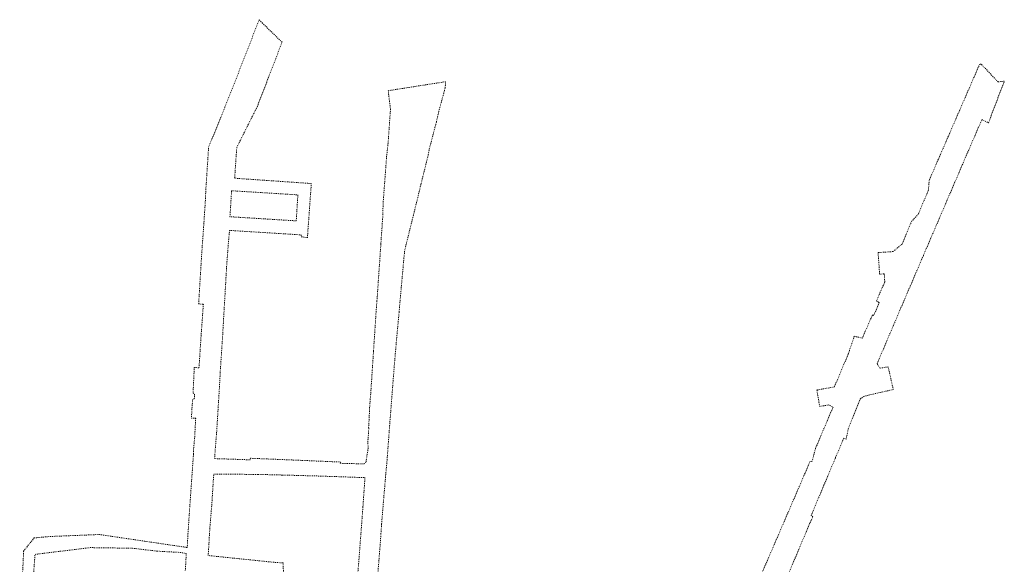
# Model space of a CAD drawing. Header units: metres. Extents: x 5550680 to 5557791, y 5952678 to 5961317.
# Tile 16 of 16: x 5550828 to 5551378, y 5961012 to 5961317. Entities that reach past the tile are written whole.
import ezdxf

# ---------------------------------------------------------------- set-up
doc = ezdxf.new("R2010")
doc.units = ezdxf.units.M
doc.header["$MEASUREMENT"] = 0
doc.linetypes.add('0.5_0.5', pattern=[1, 0.5, -0.5])
doc.layers.add('218-kontur użytku gruntowego', color=7, linetype='CONTINUOUS')

msp = doc.modelspace()

# ---------------------------------------------------------------- linework, layer by layer
at = {"layer": '218-kontur użytku gruntowego', "color": 252, "linetype": '0.5_0.5', "lineweight": 18, "flags": 128}
for points in [[(5550961.6, 5961316.83), (5550946.18, 5961277.31)], [(5550963.39, 5961314.92), (5550961.6, 5961316.83)], [(5550974.41, 5961304.23), (5550963.39, 5961314.92)], [(5550970.85, 5961295.06), (5550974.41, 5961304.23)], [(5550960.59, 5961268.37), (5550970.85, 5961295.06)], [(5551364.07, 5961292.04), (5551335.82, 5961227.01)], [(5551364.87, 5961292.03), (5551364.07, 5961292.04)], [(5551374.33, 5961282.03), (5551364.87, 5961292.03)], [(5551065.71, 5961282.17), (5551033.69, 5961277.16)], [(5551065.5, 5961278.69), (5551065.71, 5961282.17)], [(5551368.95, 5961259.18), (5551377.8, 5961282.49)], [(5551377.8, 5961282.49), (5551374.33, 5961282.03)], [(5550946.18, 5961277.31), (5550944.36, 5961272.65)], [(5551033.69, 5961277.16), (5551034.95, 5961266.72)], [(5551062.18, 5961266.52), (5551065.5, 5961278.69)], [(5550944.36, 5961272.65), (5550942.35, 5961267.83)], [(5550942.35, 5961267.83), (5550935.8, 5961251.52)], [(5550949.08, 5961245.41), (5550960.59, 5961268.37)], [(5551034.95, 5961266.72), (5551033.61, 5961247.84)], [(5551061.25, 5961262.5), (5551062.18, 5961266.52)], [(5551056.63, 5961244.59), (5551060.59, 5961259.65)], [(5551060.59, 5961259.65), (5551061.25, 5961262.5)], [(5551356.54, 5961240.8), (5551365.25, 5961260.98)], [(5551365.25, 5961260.98), (5551368.95, 5961259.18)], [(5550935.8, 5961251.52), (5550933.4, 5961246.01)], [(5551033.61, 5961247.84), (5551032.8, 5961240.54)], [(5550933.4, 5961246.01), (5550931.76, 5961221.03)], [(5550947.91, 5961228.24), (5550949.08, 5961245.41)], [(5551055.82, 5961240.4), (5551056.63, 5961244.59)], [(5551032.8, 5961240.54), (5551030.79, 5961213.54)], [(5551052.01, 5961225.03), (5551055.82, 5961240.4)], [(5551352.76, 5961232.05), (5551354.81, 5961236.78)], [(5551354.81, 5961236.78), (5551356.54, 5961240.8)], [(5551346.09, 5961216.48), (5551352.37, 5961231.13)], [(5551352.37, 5961231.13), (5551352.76, 5961232.05)], [(5550990.73, 5961225.26), (5550947.91, 5961228.24)], [(5551335.82, 5961227.01), (5551335.46, 5961221.71)], [(5550931.76, 5961221.03), (5550931.52, 5961215.19)], [(5550945.29, 5961206.7), (5550946.19, 5961221.22)], [(5550946.19, 5961221.22), (5550983.22, 5961218.93)], [(5550989.19, 5961203.98), (5550990.73, 5961225.26)], [(5551050.45, 5961218.54), (5551052.01, 5961225.03)], [(5551335.46, 5961221.71), (5551329.75, 5961208.15)], [(5550931.52, 5961215.19), (5550930.7, 5961202.79)], [(5550983.22, 5961218.93), (5550982.32, 5961204.41)], [(5551047.74, 5961207.53), (5551050.45, 5961218.54)], [(5551339.82, 5961201.88), (5551346.09, 5961216.48)], [(5551030.79, 5961213.54), (5551030.72, 5961208.27)], [(5550982.32, 5961204.41), (5550945.29, 5961206.7)], [(5550988.55, 5961195.01), (5550989.19, 5961203.98)], [(5551030.72, 5961208.27), (5551029.58, 5961191.6)], [(5551044.87, 5961195.94), (5551047.13, 5961205.09)], [(5551047.13, 5961205.09), (5551047.74, 5961207.53)], [(5551326.07, 5961204.26), (5551320.67, 5961191.34)], [(5551329.75, 5961208.15), (5551326.07, 5961204.26)], [(5550930.7, 5961202.79), (5550929.42, 5961184.73)], [(5550944.42, 5961192.61), (5550945.05, 5961199.08)], [(5550945.05, 5961199.08), (5550985.11, 5961196.56)], [(5551332.66, 5961185.18), (5551339.82, 5961201.88)], [(5550943.41, 5961178.56), (5550944.42, 5961192.61)], [(5550985.11, 5961196.56), (5550985.03, 5961195.56)], [(5550985.03, 5961195.56), (5550988.55, 5961195.01)], [(5551042.89, 5961187.95), (5551044.87, 5961195.94)], [(5551029.58, 5961191.6), (5551028.94, 5961182.22)], [(5551042.39, 5961183), (5551042.89, 5961187.95)], [(5551315.61, 5961187.23), (5551307.28, 5961186.67)], [(5551320.67, 5961191.34), (5551315.61, 5961187.23)], [(5550929.42, 5961184.73), (5550928.24, 5961165.43)], [(5551028.94, 5961182.22), (5551027.58, 5961162.3)], [(5551040.96, 5961167), (5551042.39, 5961183)], [(5551307.28, 5961186.67), (5551307.37, 5961185.47)], [(5551307.37, 5961185.47), (5551308.17, 5961174.6)], [(5551325.29, 5961168.01), (5551332.66, 5961185.18)], [(5550941.1, 5961138.71), (5550943.41, 5961178.56)], [(5551308.17, 5961174.6), (5551310.75, 5961174.8)], [(5551310.75, 5961174.8), (5551311.04, 5961170.27)], [(5550928.24, 5961165.43), (5550927.79, 5961157.98)], [(5551039.76, 5961153.63), (5551040.96, 5961167)], [(5551311.04, 5961170.27), (5551308.54, 5961164.53)], [(5551322.18, 5961160.79), (5551325.29, 5961168.01)], [(5551027.37, 5961159.63), (5551027.1, 5961156.09)], [(5551027.58, 5961162.3), (5551027.37, 5961159.63)], [(5551308.54, 5961164.53), (5551306.47, 5961159.7)], [(5551306.47, 5961159.7), (5551307.89, 5961158.72)], [(5551316.16, 5961146.68), (5551322.18, 5961160.79)], [(5550927.79, 5961157.98), (5550930.44, 5961157.82)], [(5550930.44, 5961157.82), (5550929.19, 5961140.69)], [(5551026.95, 5961154.12), (5551025.48, 5961131.76)], [(5551027.1, 5961156.09), (5551026.95, 5961154.12)], [(5551307.89, 5961158.72), (5551304.88, 5961151.53)], [(5551038.34, 5961138.08), (5551039.76, 5961153.63)], [(5551304.14, 5961151.84), (5551298.5, 5961138.9)], [(5551304.88, 5961151.53), (5551304.14, 5961151.84)], [(5551310.23, 5961132.76), (5551316.16, 5961146.68)], [(5550929.19, 5961140.69), (5550927.99, 5961122.28)], [(5550939.84, 5961119.72), (5550941.1, 5961138.71)], [(5551037.13, 5961124.17), (5551038.34, 5961138.08)], [(5551294, 5961139.9), (5551290.57, 5961129.85)], [(5551298.5, 5961138.9), (5551294, 5961139.9)], [(5551306.73, 5961124.54), (5551310.23, 5961132.76)], [(5551025.48, 5961131.76), (5551024.77, 5961120.89)], [(5551290.57, 5961129.85), (5551282.88, 5961111.59)], [(5550925.34, 5961122.44), (5550924.69, 5961108.25)], [(5550927.99, 5961122.28), (5550925.34, 5961122.44)], [(5551034.63, 5961092.15), (5551037.13, 5961124.17)], [(5551308.27, 5961122.12), (5551306.73, 5961124.54)], [(5551312.95, 5961122.79), (5551308.27, 5961122.12)], [(5551315.78, 5961110.14), (5551312.95, 5961122.79)], [(5550939.59, 5961115.05), (5550939.84, 5961119.72)], [(5551024.77, 5961120.89), (5551023.96, 5961108.66)], [(5550939.25, 5961108.74), (5550939.59, 5961115.05)], [(5551282.88, 5961111.59), (5551273.1, 5961109.89)], [(5551302.65, 5961107.19), (5551315.78, 5961110.14)], [(5550924.47, 5961104.53), (5550924.11, 5961100.31)], [(5550924.6, 5961104.52), (5550924.47, 5961104.53)], [(5550925.42, 5961105.28), (5550924.6, 5961104.52)], [(5550924.69, 5961108.25), (5550924.68, 5961108.23)], [(5550924.68, 5961108.23), (5550924.79, 5961108.22)], [(5550924.79, 5961108.22), (5550925.54, 5961107.39)], [(5550925.54, 5961107.39), (5550925.42, 5961105.28)], [(5550938.14, 5961090.72), (5550939.25, 5961108.74)], [(5551023.96, 5961108.66), (5551023.27, 5961100.01)], [(5551273.1, 5961109.89), (5551274.69, 5961100.69)], [(5551290.63, 5961088.11), (5551297.41, 5961105.02)], [(5551297.41, 5961105.02), (5551299.29, 5961106.3)], [(5551299.29, 5961106.3), (5551302.65, 5961107.19)], [(5550924.11, 5961100.31), (5550923.76, 5961094.22)], [(5551023.27, 5961100.01), (5551023.1, 5961095.65)], [(5551282.17, 5961100.38), (5551272.28, 5961077.07)], [(5551274.69, 5961100.69), (5551279.44, 5961101.53)], [(5551279.44, 5961101.53), (5551282.17, 5961100.38)], [(5550923.76, 5961094.22), (5550926.15, 5961094.07)], [(5550926.15, 5961094.07), (5550925.62, 5961084.08)], [(5551023.1, 5961095.65), (5551023, 5961093.35)], [(5550937.85, 5961086.22), (5550938.14, 5961090.72)], [(5551022.85, 5961088.71), (5551022.41, 5961082.28)], [(5551023, 5961093.35), (5551022.71, 5961088.73)], [(5551022.71, 5961088.73), (5551022.85, 5961088.71)], [(5551033.06, 5961071), (5551034.63, 5961092.15)], [(5551289.43, 5961082.37), (5551290.63, 5961088.11)], [(5550925.62, 5961084.08), (5550925.02, 5961077.66)], [(5550937.15, 5961077.84), (5550937.85, 5961086.22)], [(5551283.56, 5961072.17), (5551288.13, 5961082.99)], [(5551288.13, 5961082.99), (5551289.43, 5961082.37)], [(5550925.02, 5961077.66), (5550924.9, 5961074.02)], [(5550936.67, 5961071.56), (5550937.15, 5961077.84)], [(5551022.44, 5961077.16), (5551021.25, 5961069.57)], [(5551022.41, 5961082.28), (5551022.28, 5961082.29)], [(5551022.28, 5961082.29), (5551022.44, 5961077.16)], [(5551272.28, 5961077.07), (5551270.47, 5961070.03)], [(5550924.9, 5961074.02), (5550922.73, 5961043.05)], [(5550956.63, 5961070.86), (5550936.67, 5961071.56)], [(5550956.69, 5961071.75), (5550956.63, 5961070.86)], [(5551006.95, 5961069.64), (5550956.69, 5961071.75)], [(5551277.07, 5961056.76), (5551283.56, 5961072.17)], [(5551006.93, 5961068.94), (5551006.95, 5961069.64)], [(5551020.29, 5961068.58), (5551006.93, 5961068.94)], [(5551021.25, 5961069.57), (5551020.29, 5961068.58)], [(5551032.28, 5961062.47), (5551033.06, 5961071)], [(5551269.26, 5961069.81), (5551232, 5960983.43)], [(5551270.47, 5961070.03), (5551269.26, 5961069.81)], [(5550935.13, 5961045.79), (5550936.23, 5961062.87)], [(5550936.23, 5961062.87), (5550957.31, 5961062.73)], [(5550957.31, 5961062.73), (5550960.93, 5961062.73)], [(5550960.93, 5961062.73), (5550974.33, 5961062.37)], [(5550974.33, 5961062.37), (5550975.24, 5961062.35)], [(5550975.24, 5961062.35), (5550993.49, 5961061.85)], [(5550993.49, 5961061.85), (5551009.5, 5961061.32)], [(5551009.5, 5961061.32), (5551020.69, 5961060.89)], [(5551020.69, 5961060.89), (5551019.55, 5961044.38)], [(5551030.78, 5961044.64), (5551032.28, 5961062.47)], [(5551269.84, 5961039.59), (5551277.07, 5961056.76)], [(5550934.05, 5961032.62), (5550935.13, 5961045.79)], [(5551019.55, 5961044.38), (5551018.24, 5961027.21)], [(5551030, 5961035.17), (5551030.78, 5961044.64)], [(5550922.73, 5961043.05), (5550921.82, 5961029.14)], [(5551270.83, 5961039.06), (5551269.84, 5961039.59)], [(5551270.03, 5961037.32), (5551270.83, 5961039.06)], [(5551029.61, 5961029.43), (5551030, 5961035.17)], [(5551255.45, 5961002.88), (5551269.29, 5961035.72)], [(5551269.29, 5961035.72), (5551270.03, 5961037.32)], [(5550844.34, 5961028), (5550835.9, 5961027.22)], [(5550872.37, 5961029.12), (5550844.34, 5961028)], [(5550921.41, 5961021.87), (5550872.37, 5961029.12)], [(5550921.82, 5961029.14), (5550921.41, 5961021.87)], [(5550933.13, 5961017.38), (5550934.05, 5961032.62)], [(5551029.36, 5961025.68), (5551029.61, 5961029.43)], [(5550835.9, 5961027.22), (5550830.05, 5961019.9)], [(5551018.24, 5961027.21), (5551017.34, 5961015.3)], [(5551028.47, 5961014.42), (5551029.36, 5961025.68)], [(5550830.05, 5961019.9), (5550827.84, 5960973.88)], [(5550835.52, 5961006.07), (5550836.4, 5961018.04)], [(5550836.4, 5961018.04), (5550867.3, 5961021.8)], [(5550867.3, 5961021.8), (5550890.77, 5961021.45)], [(5550890.77, 5961021.45), (5550904.51, 5961019.84)], [(5550904.51, 5961019.84), (5550906.4, 5961019.72)], [(5550906.4, 5961019.72), (5550917.53, 5961019.11)], [(5550917.53, 5961019.11), (5550920.91, 5961018.47)], [(5550920.91, 5961018.47), (5550920.32, 5961008.66)], [(5550969.9, 5961013.58), (5550933.13, 5961017.38)], [(5550974.99, 5961013.26), (5550969.9, 5961013.58)], [(5550975.41, 5960998.92), (5550974.99, 5961013.26)], [(5551017.34, 5961015.3), (5551015.92, 5960998.08)], [(5551026.47, 5960990.1), (5551028.47, 5961014.42)]]:
    msp.add_lwpolyline(points, dxfattribs=at)

doc.saveas('drawing.dxf')
